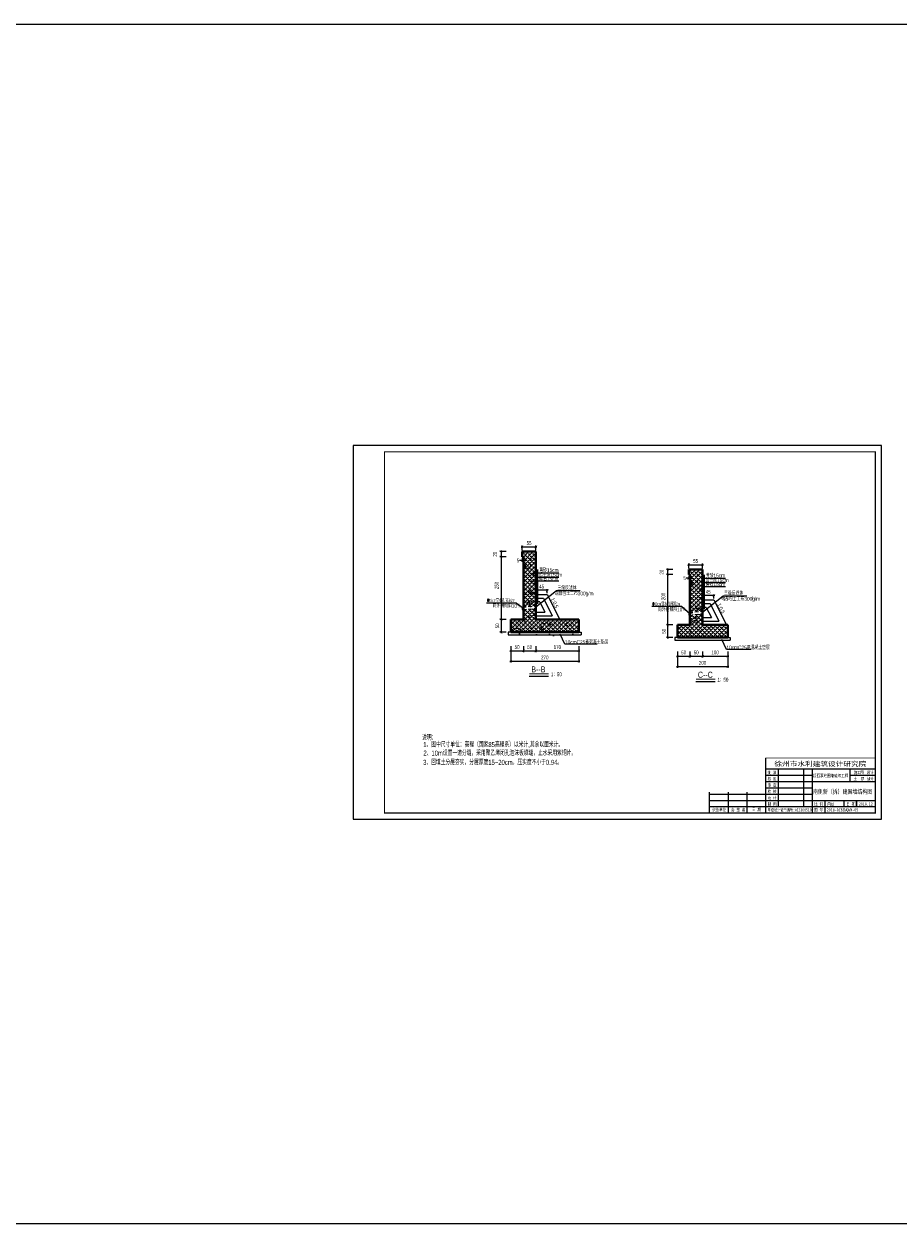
# Model space of a CAD drawing. Extents: x 518200 to 591724, y 3569303 to 3789366.
# Tile 5 of 6: x 575367 to 582320, y 3569303 to 3578840. Entities that reach past the tile are written whole.
import ezdxf
from ezdxf.enums import TextEntityAlignment as Align

# ---------------------------------------------------------------- set-up
doc = ezdxf.new("R2010")
doc.units = 0
doc.header["$LTSCALE"] = 5
doc.linetypes.add('DASHED2', pattern=[9.525, 6.35, -3.175])
doc.layers.get('0').update_dxf_attribs({"linetype": 'CONTINUOUS'})
doc.layers.get('Defpoints').update_dxf_attribs({"color": 41, "linetype": 'CONTINUOUS'})
for name, color, linetype, lineweight in [('1XSX', 7, 'CONTINUOUS', 15), ('虚线', 2, 'DASHED2', 20), ('轮廓线', 2, 'CONTINUOUS', 40)]:
    doc.layers.add(name, color=color, linetype=linetype, lineweight=lineweight)
doc.layers.add('Gxss', color=7, linetype='CONTINUOUS')
doc.layers.add('细实线', color=7, linetype='CONTINUOUS')
doc.styles.add('HZ', font='hztxt_e.shx', dxfattribs={"width": 0.7, "height": 30, "bigfont": 'hztxt.shx'})
doc.styles.add('HZ1', font='hztxt_e.shx', dxfattribs={"width": 0.7, "bigfont": 'hztxt.shx'})
doc.styles.add('HZE', font='hztxt_e.shx', dxfattribs={"width": 0.75, "height": 30, "bigfont": 'hztxt.shx'})
doc.styles.add('HZTXT', font='hztxt_e.shx', dxfattribs={"width": 0.7, "bigfont": 'hztxt.shx'})
doc.styles.add('图框', font='simfang.ttf', dxfattribs={"width": 0.8, "height": 4})
doc.styles.add('钢筋', font='tssdeng.shx', dxfattribs={"width": 0.7, "height": 30, "bigfont": 'hztxt.shx'})
doc.dimstyles.new('50', dxfattribs={"dimscale": 0, "dimtxt": 60, "dimasz": 20, "dimexe": 10, "dimexo": 10, "dimgap": 15, "dimtad": 1, "dimdec": 0, "dimlfac": 0.5, "dimzin": 0, "dimdsep": 46, "dimtxsty": 'HZTXT', "dimblk1": 'ARCHTICK', "dimblk2": 'ARCHTICK', "dimsah": 1, "dimcen": -0.09, "dimdle": 8, "dimclrd": 7, "dimclre": 7, "dimclrt": 7, "dimadec": 0, "dimazin": 0, "dimtfac": 1, "dimtdec": 0, "dimtofl": 0, "dimtmove": 2, "dimatfit": 3, "dimldrblk": 'ARCHTICK', "dimfxl": 1, "dimtolj": 1, "dimtzin": 0, "dimarcsym": 0})

# ---------------------------------------------------------------- blocks, each defined once
blk = doc.blocks.new('_ARCHTICK')
at = {"color": 0, "linetype": 'ByBlock', "const_width": 0.15}
blk.add_lwpolyline([(-0.5, -0.5), (0.5, 0.5)], dxfattribs=at)
blk = doc.blocks.new('*D13')
at = {"color": 7, "lineweight": -2}
for p, q in [((579317.2, 3574684.8), (579443.2, 3574684.8)), ((579325.2, 3574656.4), (579325.2, 3574694.8)), ((579435.2, 3574656.4), (579435.2, 3574694.8))]:
    blk.add_line(p, q, dxfattribs=at)
at = {"layer": 'Defpoints', "color": 0}
for p in [(579435.2, 3574684.8), (579325.2, 3574646.4), (579435.2, 3574646.4)]:
    blk.add_point(p, dxfattribs=at)
at = {"color": 7, "lineweight": -2, "xscale": 20, "yscale": 20, "zscale": 20, "rotation": 180}
blk.add_blockref('_ARCHTICK', (579325.2, 3574684.8), dxfattribs=at)
at = {"color": 7, "lineweight": -2, "xscale": 20, "yscale": 20, "zscale": 20}
blk.add_blockref('_ARCHTICK', (579435.2, 3574684.8), dxfattribs=at)
at = {"color": 7, "insert": (579380.2, 3574714.8), "char_height": 30, "attachment_point": 5, "style": 'HZTXT'}
blk.add_mtext('\\A1;55', dxfattribs=at)
blk = doc.blocks.new('*D14')
at = {"color": 7, "lineweight": -2}
for p, q in [((579325.2, 3574575.9), (579305.2, 3574575.9)), ((579325.2, 3574596.4), (579325.2, 3574565.9)), ((579335.2, 3574596.4), (579335.2, 3574565.9)), ((579335.2, 3574575.9), (579355.2, 3574575.9))]:
    blk.add_line(p, q, dxfattribs=at)
at = {"layer": 'Defpoints', "color": 0}
for p in [(579325.2, 3574606.4), (579335.2, 3574606.4), (579335.2, 3574575.9)]:
    blk.add_point(p, dxfattribs=at)
at = {"color": 7, "lineweight": -2, "xscale": 20, "yscale": 20, "zscale": 20}
blk.add_blockref('_ARCHTICK', (579325.2, 3574575.9), dxfattribs=at)
at = {"color": 7, "lineweight": -2, "xscale": 20, "yscale": 20, "zscale": 20, "rotation": 180}
blk.add_blockref('_ARCHTICK', (579335.2, 3574575.9), dxfattribs=at)
at = {"color": 7, "insert": (579292.7, 3574575.9), "char_height": 30, "attachment_point": 5, "style": 'HZTXT'}
blk.add_mtext('\\A1;5', dxfattribs=at)
blk = doc.blocks.new('*D15')
at = {"color": 7, "lineweight": -2}
for p, q in [((579227.2, 3573858), (579343.2, 3573858)), ((579235.2, 3573894.8), (579235.2, 3573848)), ((579335.2, 3573894.8), (579335.2, 3573848))]:
    blk.add_line(p, q, dxfattribs=at)
at = {"layer": 'Defpoints', "color": 0}
for p in [(579235.2, 3573904.8), (579335.2, 3573904.8), (579335.2, 3573858)]:
    blk.add_point(p, dxfattribs=at)
at = {"color": 7, "lineweight": -2, "xscale": 20, "yscale": 20, "zscale": 20, "rotation": 180}
blk.add_blockref('_ARCHTICK', (579235.2, 3573858), dxfattribs=at)
at = {"color": 7, "lineweight": -2, "xscale": 20, "yscale": 20, "zscale": 20}
blk.add_blockref('_ARCHTICK', (579335.2, 3573858), dxfattribs=at)
at = {"color": 7, "insert": (579285.2, 3573888), "char_height": 30, "attachment_point": 5, "style": 'HZTXT'}
blk.add_mtext('\\A1;50', dxfattribs=at)
blk = doc.blocks.new('*D16')
at = {"color": 7, "lineweight": -2}
for p, q in [((579327.2, 3573858), (579443.2, 3573858)), ((579335.2, 3573894.8), (579335.2, 3573848)), ((579435.2, 3573894.8), (579435.2, 3573848))]:
    blk.add_line(p, q, dxfattribs=at)
at = {"layer": 'Defpoints', "color": 0}
for p in [(579335.2, 3573904.8), (579435.2, 3573904.8), (579435.2, 3573858)]:
    blk.add_point(p, dxfattribs=at)
at = {"color": 7, "lineweight": -2, "xscale": 20, "yscale": 20, "zscale": 20, "rotation": 180}
blk.add_blockref('_ARCHTICK', (579335.2, 3573858), dxfattribs=at)
at = {"color": 7, "lineweight": -2, "xscale": 20, "yscale": 20, "zscale": 20}
blk.add_blockref('_ARCHTICK', (579435.2, 3573858), dxfattribs=at)
at = {"color": 7, "insert": (579385.2, 3573888), "char_height": 30, "attachment_point": 5, "style": 'HZTXT'}
blk.add_mtext('\\A1;50', dxfattribs=at)
blk = doc.blocks.new('*D17')
at = {"color": 7, "lineweight": -2}
for p, q in [((579427.2, 3573858), (579783.2, 3573858)), ((579435.2, 3573894.8), (579435.2, 3573848)), ((579775.2, 3573894.8), (579775.2, 3573848))]:
    blk.add_line(p, q, dxfattribs=at)
at = {"layer": 'Defpoints', "color": 0}
for p in [(579435.2, 3573904.8), (579775.2, 3573904.8), (579775.2, 3573858)]:
    blk.add_point(p, dxfattribs=at)
at = {"color": 7, "lineweight": -2, "xscale": 20, "yscale": 20, "zscale": 20, "rotation": 180}
blk.add_blockref('_ARCHTICK', (579435.2, 3573858), dxfattribs=at)
at = {"color": 7, "lineweight": -2, "xscale": 20, "yscale": 20, "zscale": 20}
blk.add_blockref('_ARCHTICK', (579775.2, 3573858), dxfattribs=at)
at = {"color": 7, "insert": (579605.2, 3573888), "char_height": 30, "attachment_point": 5, "style": 'HZTXT'}
blk.add_mtext('\\A1;170', dxfattribs=at)
blk = doc.blocks.new('*D18')
at = {"color": 7, "lineweight": -2}
for p, q in [((579235.2, 3573894.8), (579235.2, 3573765.6)), ((579775.2, 3573894.8), (579775.2, 3573765.6)), ((579227.2, 3573775.6), (579783.2, 3573775.6))]:
    blk.add_line(p, q, dxfattribs=at)
at = {"layer": 'Defpoints', "color": 0}
for p in [(579235.2, 3573904.8), (579775.2, 3573904.8), (579775.2, 3573775.6)]:
    blk.add_point(p, dxfattribs=at)
at = {"color": 7, "lineweight": -2, "xscale": 20, "yscale": 20, "zscale": 20, "rotation": 180}
blk.add_blockref('_ARCHTICK', (579235.2, 3573775.6), dxfattribs=at)
at = {"color": 7, "lineweight": -2, "xscale": 20, "yscale": 20, "zscale": 20}
blk.add_blockref('_ARCHTICK', (579775.2, 3573775.6), dxfattribs=at)
at = {"color": 7, "insert": (579505.2, 3573805.6), "char_height": 30, "attachment_point": 5, "style": 'HZTXT'}
blk.add_mtext('\\A1;270', dxfattribs=at)
blk = doc.blocks.new('*D19')
at = {"color": 7, "lineweight": -2}
for p, q in [((579533.2, 3574339.3), (579427.2, 3574339.3)), ((579435.2, 3574316.4), (579435.2, 3574349.3)), ((579525.2, 3574316.4), (579525.2, 3574349.3))]:
    blk.add_line(p, q, dxfattribs=at)
at = {"layer": 'Defpoints', "color": 0}
for p in [(579435.2, 3574339.3), (579435.2, 3574306.4), (579525.2, 3574306.4)]:
    blk.add_point(p, dxfattribs=at)
at = {"color": 7, "lineweight": -2, "xscale": 20, "yscale": 20, "zscale": 20, "rotation": 180}
blk.add_blockref('_ARCHTICK', (579435.2, 3574339.3), dxfattribs=at)
at = {"color": 7, "lineweight": -2, "xscale": 20, "yscale": 20, "zscale": 20}
blk.add_blockref('_ARCHTICK', (579525.2, 3574339.3), dxfattribs=at)
at = {"color": 7, "insert": (579480.2, 3574369.3), "char_height": 30, "attachment_point": 5, "style": 'HZTXT'}
blk.add_mtext('\\A1;45', dxfattribs=at)
blk = doc.blocks.new('*D20')
at = {"color": 7, "lineweight": -2}
for p, q in [((579199.3, 3574606.4), (579147.6, 3574606.4)), ((579157.6, 3574614.4), (579157.6, 3574098.4)), ((579199.3, 3574106.4), (579147.6, 3574106.4))]:
    blk.add_line(p, q, dxfattribs=at)
at = {"layer": 'Defpoints', "color": 0}
for p in [(579209.3, 3574606.4), (579157.6, 3574106.4), (579209.3, 3574106.4)]:
    blk.add_point(p, dxfattribs=at)
at = {"color": 7, "lineweight": -2, "xscale": 20, "yscale": 20, "zscale": 20}
for p, rotation in [((579157.6, 3574606.4), 90), ((579157.6, 3574106.4), 270)]:
    blk.add_blockref('_ARCHTICK', p, dxfattribs=dict(at, rotation=rotation))
at = {"color": 7, "insert": (579123, 3574377.4), "char_height": 30, "attachment_point": 5, "rotation": 90, "style": 'HZTXT'}
blk.add_mtext('\\A1;250', dxfattribs=at)
blk = doc.blocks.new('*D21')
at = {"color": 7, "lineweight": -2}
for p, q in [((579199.3, 3574646.4), (579147.6, 3574646.4)), ((579199.3, 3574606.4), (579147.6, 3574606.4)), ((579157.6, 3574654.4), (579157.6, 3574598.4))]:
    blk.add_line(p, q, dxfattribs=at)
at = {"layer": 'Defpoints', "color": 0}
for p in [(579157.6, 3574606.4), (579209.3, 3574646.4), (579209.3, 3574606.4)]:
    blk.add_point(p, dxfattribs=at)
at = {"color": 7, "lineweight": -2, "xscale": 20, "yscale": 20, "zscale": 20}
for p, rotation in [((579157.6, 3574646.4), 90), ((579157.6, 3574606.4), 270)]:
    blk.add_blockref('_ARCHTICK', p, dxfattribs=dict(at, rotation=rotation))
at = {"color": 7, "insert": (579110.1, 3574626.4), "char_height": 30, "attachment_point": 5, "rotation": 90, "style": 'HZTXT'}
blk.add_mtext('\\A1;20', dxfattribs=at)
blk = doc.blocks.new('*D22')
at = {"color": 7, "lineweight": -2}
for p, q in [((579199.3, 3574106.4), (579147.6, 3574106.4)), ((579157.6, 3574114.4), (579157.6, 3573998.4)), ((579199.3, 3574006.4), (579147.6, 3574006.4))]:
    blk.add_line(p, q, dxfattribs=at)
at = {"layer": 'Defpoints', "color": 0}
for p in [(579209.3, 3574106.4), (579157.6, 3574006.4), (579209.3, 3574006.4)]:
    blk.add_point(p, dxfattribs=at)
at = {"color": 7, "lineweight": -2, "xscale": 20, "yscale": 20, "zscale": 20}
for p, rotation in [((579157.6, 3574106.4), 90), ((579157.6, 3574006.4), 270)]:
    blk.add_blockref('_ARCHTICK', p, dxfattribs=dict(at, rotation=rotation))
at = {"color": 7, "insert": (579127.6, 3574056.4), "char_height": 30, "attachment_point": 5, "rotation": 90, "style": 'HZTXT'}
blk.add_mtext('\\A1;50', dxfattribs=at)
blk = doc.blocks.new('*D3')
at = {"color": 7, "lineweight": -2}
for p, q in [((580641, 3574542.1), (580767, 3574542.1)), ((580649, 3574513.8), (580649, 3574552.1)), ((580759, 3574513.8), (580759, 3574552.1))]:
    blk.add_line(p, q, dxfattribs=at)
at = {"layer": 'Defpoints', "color": 0}
for p in [(580649, 3574503.8), (580759, 3574542.1), (580759, 3574503.8)]:
    blk.add_point(p, dxfattribs=at)
at = {"color": 7, "lineweight": -2, "xscale": 20, "yscale": 20, "zscale": 20, "rotation": 180}
blk.add_blockref('_ARCHTICK', (580649, 3574542.1), dxfattribs=at)
at = {"color": 7, "lineweight": -2, "xscale": 20, "yscale": 20, "zscale": 20}
blk.add_blockref('_ARCHTICK', (580759, 3574542.1), dxfattribs=at)
at = {"color": 7, "insert": (580704, 3574572.1), "char_height": 30, "attachment_point": 5, "style": 'HZTXT'}
blk.add_mtext('\\A1;55', dxfattribs=at)
blk = doc.blocks.new('*D4')
at = {"color": 7, "lineweight": -2}
for p, q in [((580649, 3574435.4), (580629, 3574435.4)), ((580649, 3574453.8), (580649, 3574425.4)), ((580659, 3574453.8), (580659, 3574425.4)), ((580659, 3574435.4), (580679, 3574435.4))]:
    blk.add_line(p, q, dxfattribs=at)
at = {"layer": 'Defpoints', "color": 0}
for p in [(580649, 3574463.8), (580659, 3574463.8), (580659, 3574435.4)]:
    blk.add_point(p, dxfattribs=at)
at = {"color": 7, "lineweight": -2, "xscale": 20, "yscale": 20, "zscale": 20}
blk.add_blockref('_ARCHTICK', (580649, 3574435.4), dxfattribs=at)
at = {"color": 7, "lineweight": -2, "xscale": 20, "yscale": 20, "zscale": 20, "rotation": 180}
blk.add_blockref('_ARCHTICK', (580659, 3574435.4), dxfattribs=at)
at = {"color": 7, "insert": (580616.5, 3574435.4), "char_height": 30, "attachment_point": 5, "style": 'HZTXT'}
blk.add_mtext('\\A1;5', dxfattribs=at)
blk = doc.blocks.new('*D5')
at = {"color": 7, "lineweight": -2}
for p, q in [((580551, 3573815.4), (580667, 3573815.4)), ((580559, 3573852.2), (580559, 3573805.4)), ((580659, 3573852.2), (580659, 3573805.4))]:
    blk.add_line(p, q, dxfattribs=at)
at = {"layer": 'Defpoints', "color": 0}
for p in [(580559, 3573862.2), (580659, 3573862.2), (580659, 3573815.4)]:
    blk.add_point(p, dxfattribs=at)
at = {"color": 7, "lineweight": -2, "xscale": 20, "yscale": 20, "zscale": 20, "rotation": 180}
blk.add_blockref('_ARCHTICK', (580559, 3573815.4), dxfattribs=at)
at = {"color": 7, "lineweight": -2, "xscale": 20, "yscale": 20, "zscale": 20}
blk.add_blockref('_ARCHTICK', (580659, 3573815.4), dxfattribs=at)
at = {"color": 7, "insert": (580609, 3573845.4), "char_height": 30, "attachment_point": 5, "style": 'HZTXT'}
blk.add_mtext('\\A1;50', dxfattribs=at)
blk = doc.blocks.new('*D6')
at = {"color": 7, "lineweight": -2}
for p, q in [((580651, 3573815.4), (580767, 3573815.4)), ((580659, 3573852.2), (580659, 3573805.4)), ((580759, 3573852.2), (580759, 3573805.4))]:
    blk.add_line(p, q, dxfattribs=at)
at = {"layer": 'Defpoints', "color": 0}
for p in [(580659, 3573862.2), (580759, 3573862.2), (580759, 3573815.4)]:
    blk.add_point(p, dxfattribs=at)
at = {"color": 7, "lineweight": -2, "xscale": 20, "yscale": 20, "zscale": 20, "rotation": 180}
blk.add_blockref('_ARCHTICK', (580659, 3573815.4), dxfattribs=at)
at = {"color": 7, "lineweight": -2, "xscale": 20, "yscale": 20, "zscale": 20}
blk.add_blockref('_ARCHTICK', (580759, 3573815.4), dxfattribs=at)
at = {"color": 7, "insert": (580709, 3573845.4), "char_height": 30, "attachment_point": 5, "style": 'HZTXT'}
blk.add_mtext('\\A1;50', dxfattribs=at)
blk = doc.blocks.new('*D7')
at = {"color": 7, "lineweight": -2}
for p, q in [((580751, 3573815.4), (580967, 3573815.4)), ((580759, 3573852.2), (580759, 3573805.4)), ((580959, 3573852.2), (580959, 3573805.4))]:
    blk.add_line(p, q, dxfattribs=at)
at = {"layer": 'Defpoints', "color": 0}
for p in [(580759, 3573862.2), (580959, 3573862.2), (580959, 3573815.4)]:
    blk.add_point(p, dxfattribs=at)
at = {"color": 7, "lineweight": -2, "xscale": 20, "yscale": 20, "zscale": 20, "rotation": 180}
blk.add_blockref('_ARCHTICK', (580759, 3573815.4), dxfattribs=at)
at = {"color": 7, "lineweight": -2, "xscale": 20, "yscale": 20, "zscale": 20}
blk.add_blockref('_ARCHTICK', (580959, 3573815.4), dxfattribs=at)
at = {"color": 7, "insert": (580859, 3573845.4), "char_height": 30, "attachment_point": 5, "style": 'HZTXT'}
blk.add_mtext('\\A1;100', dxfattribs=at)
blk = doc.blocks.new('*D8')
at = {"color": 7, "lineweight": -2}
for p, q in [((580559, 3573852.2), (580559, 3573723)), ((580959, 3573852.2), (580959, 3573723)), ((580551, 3573733), (580967, 3573733))]:
    blk.add_line(p, q, dxfattribs=at)
at = {"layer": 'Defpoints', "color": 0}
for p in [(580559, 3573862.2), (580959, 3573862.2), (580959, 3573733)]:
    blk.add_point(p, dxfattribs=at)
at = {"color": 7, "lineweight": -2, "xscale": 20, "yscale": 20, "zscale": 20, "rotation": 180}
blk.add_blockref('_ARCHTICK', (580559, 3573733), dxfattribs=at)
at = {"color": 7, "lineweight": -2, "xscale": 20, "yscale": 20, "zscale": 20}
blk.add_blockref('_ARCHTICK', (580959, 3573733), dxfattribs=at)
at = {"color": 7, "insert": (580759, 3573763), "char_height": 30, "attachment_point": 5, "style": 'HZTXT'}
blk.add_mtext('\\A1;200', dxfattribs=at)
blk = doc.blocks.new('*D9')
at = {"color": 7, "lineweight": -2}
for p, q in [((580857, 3574296.7), (580751, 3574296.7)), ((580759, 3574273.8), (580759, 3574306.7)), ((580849, 3574273.8), (580849, 3574306.7))]:
    blk.add_line(p, q, dxfattribs=at)
at = {"layer": 'Defpoints', "color": 0}
for p in [(580759, 3574296.7), (580759, 3574263.8), (580849, 3574263.8)]:
    blk.add_point(p, dxfattribs=at)
at = {"color": 7, "lineweight": -2, "xscale": 20, "yscale": 20, "zscale": 20, "rotation": 180}
blk.add_blockref('_ARCHTICK', (580759, 3574296.7), dxfattribs=at)
at = {"color": 7, "lineweight": -2, "xscale": 20, "yscale": 20, "zscale": 20}
blk.add_blockref('_ARCHTICK', (580849, 3574296.7), dxfattribs=at)
at = {"color": 7, "insert": (580804, 3574326.7), "char_height": 30, "attachment_point": 5, "style": 'HZTXT'}
blk.add_mtext('\\A1;45', dxfattribs=at)
blk = doc.blocks.new('*D10')
at = {"color": 7, "lineweight": -2}
for p, q in [((580481.4, 3574471.8), (580481.4, 3574055.8)), ((580523.1, 3574463.8), (580471.4, 3574463.8)), ((580523.1, 3574063.8), (580471.4, 3574063.8))]:
    blk.add_line(p, q, dxfattribs=at)
at = {"layer": 'Defpoints', "color": 0}
for p in [(580533.1, 3574463.8), (580481.4, 3574063.8), (580533.1, 3574063.8)]:
    blk.add_point(p, dxfattribs=at)
at = {"color": 7, "lineweight": -2, "xscale": 20, "yscale": 20, "zscale": 20}
for p, rotation in [((580481.4, 3574463.8), 90), ((580481.4, 3574063.8), 270)]:
    blk.add_blockref('_ARCHTICK', p, dxfattribs=dict(at, rotation=rotation))
at = {"color": 7, "insert": (580448, 3574290.4), "char_height": 30, "attachment_point": 5, "rotation": 90, "style": 'HZTXT'}
blk.add_mtext('\\A1;200', dxfattribs=at)
blk = doc.blocks.new('*D11')
at = {"color": 7, "lineweight": -2}
for p, q in [((580523.1, 3574503.8), (580471.4, 3574503.8)), ((580481.4, 3574511.8), (580481.4, 3574455.8)), ((580523.1, 3574463.8), (580471.4, 3574463.8))]:
    blk.add_line(p, q, dxfattribs=at)
at = {"layer": 'Defpoints', "color": 0}
for p in [(580533.1, 3574503.8), (580481.4, 3574463.8), (580533.1, 3574463.8)]:
    blk.add_point(p, dxfattribs=at)
at = {"color": 7, "lineweight": -2, "xscale": 20, "yscale": 20, "zscale": 20}
for p, rotation in [((580481.4, 3574503.8), 90), ((580481.4, 3574463.8), 270)]:
    blk.add_blockref('_ARCHTICK', p, dxfattribs=dict(at, rotation=rotation))
at = {"color": 7, "insert": (580433.9, 3574483.8), "char_height": 30, "attachment_point": 5, "rotation": 90, "style": 'HZTXT'}
blk.add_mtext('\\A1;20', dxfattribs=at)
blk = doc.blocks.new('*D12')
at = {"color": 7, "lineweight": -2}
for p, q in [((580523.1, 3574063.8), (580471.4, 3574063.8)), ((580481.4, 3574071.8), (580481.4, 3573955.8)), ((580523.1, 3573963.8), (580471.4, 3573963.8))]:
    blk.add_line(p, q, dxfattribs=at)
at = {"layer": 'Defpoints', "color": 0}
for p in [(580533.1, 3574063.8), (580481.4, 3573963.8), (580533.1, 3573963.8)]:
    blk.add_point(p, dxfattribs=at)
at = {"color": 7, "lineweight": -2, "xscale": 20, "yscale": 20, "zscale": 20}
for p, rotation in [((580481.4, 3574063.8), 90), ((580481.4, 3573963.8), 270)]:
    blk.add_blockref('_ARCHTICK', p, dxfattribs=dict(at, rotation=rotation))
at = {"color": 7, "insert": (580451.4, 3574013.8), "char_height": 30, "attachment_point": 5, "rotation": 90, "style": 'HZTXT'}
blk.add_mtext('\\A1;50', dxfattribs=at)

msp = doc.modelspace()

# ---------------------------------------------------------------- hatches: boundary and pattern name
h = msp.add_hatch()
h.set_pattern_fill('SACNCR', color=256, scale=10, style=0)
h.set_pattern_definition([(45, (522, 12671.289), (-16.83798023, 16.83798023), []), (45, (538.838, 12671.289), (-16.83798023, 16.83798023), [0, -23.8125])])
h.paths.add_polyline_path([(579435.2, 3574646.4), (579325.2, 3574646.4), (579325.2, 3574606.4), (579335.2, 3574606.4), (579335.2, 3574206.4), (579435.2, 3574215.5)])
h.paths.add_polyline_path([(579235.2, 3574006.4), (579775.2, 3574006.4), (579775.2, 3574106.4), (579435.2, 3574106.4), (579435.2, 3574195.5), (579335.2, 3574186.4), (579335.2, 3574106.4), (579235.2, 3574106.4)])
h.paths.add_polyline_path([(579767.6, 3574056.9), (579778.8, 3574056.9), (579778.8, 3574073.8), (579767.6, 3574073.8)], flags=9)
h = msp.add_hatch()
h.set_pattern_fill('AR-CONC', color=256, style=0)
h.set_pattern_definition([(50, (522, 12823.29), (182.184669, -15.9390855), [19.05, -209.55]), (355, (522, 12823.29), (-35.242826, 191.056643), [15.24, -167.64]), (100.451, (537.18, 12821.96), (146.942502, 175.116688), [16.19, -178.09]), (46.1842, (522, 12874.09), (271.079041, -42.042328), [28.575, -314.325]), (96.6356, (544.6, 12870.59), (237.404234, 247.425556), [24.285, -267.135]), (351.184, (522, 12874.1), (237.404606, 247.425118), [22.86, -251.46]), (21, (547.4, 12861.39), (151.61488, -102.2655185), [19.05, -209.55]), (326, (547.4, 12861.39), (61.802028, 184.187966), [15.24, -167.64]), (71.4514, (560.03, 12852.87), (213.416491, 81.922858), [16.19, -178.09]), (37.5, (522, 12823.29), (3.0886033, 84.5550389), [0, -165.608, 0, -170.18, 0, -168.275]), (7.5, (522, 12823.29), (66.8196625, 100.1805748), [0, -97.028, 0, -161.798, 0, -64.135]), (327.5, (465.36, 12823.29), (135.5905952, -5.728744), [0, -63.5, 0, -198.12, 0, -262.89]), (317.5, (439.96, 12823.29), (148.1291814, 25.426491), [0, -82.55, 0, -131.572, 0, -186.69])])
h.paths.add_polyline_path([(579435.2, 3574080), (579435.2, 3574347.5), (579335.2, 3574338.4), (579335.2, 3574080), (579235.2, 3574080), (579235.2, 3573980), (579775.2, 3573980), (579775.2, 3574080)])
h.paths.add_polyline_path([(579435.2, 3574620), (579325.2, 3574620), (579325.2, 3574580), (579335.2, 3574580), (579335.2, 3574358.4), (579435.2, 3574367.5)])
h.paths.add_polyline_path([(579767.6, 3574030.5), (579778.8, 3574030.5), (579778.8, 3574047.4), (579767.6, 3574047.4)], flags=9)
h = msp.add_hatch()
h.set_pattern_fill('SACNCR', color=256, scale=10, style=0)
h.set_pattern_definition([(45, (1845.826, 12628.678), (-16.83798023, 16.83798023), []), (45, (1862.664, 12628.678), (-16.83798023, 16.83798023), [0, -23.8125])])
h.paths.add_polyline_path([(580759, 3574503.8), (580649, 3574503.8), (580649, 3574463.8), (580659, 3574463.8), (580659, 3574163.8), (580759, 3574172.8)])
h.paths.add_polyline_path([(580559, 3573963.8), (580959, 3573963.8), (580959, 3574063.8), (580759, 3574063.8), (580759, 3574152.8), (580659, 3574143.8), (580659, 3574063.8), (580559, 3574063.8)])
h.paths.add_polyline_path([(580951.4, 3574014.3), (580962.7, 3574014.3), (580962.7, 3574031.2), (580951.4, 3574031.2)], flags=9)
h = msp.add_hatch()
h.set_pattern_fill('AR-CONC', color=256, style=0)
h.set_pattern_definition([(50, (1845.83, 12698.68), (182.184669, -15.9390855), [19.05, -209.55]), (355, (1845.83, 12698.68), (-35.242826, 191.056643), [15.24, -167.64]), (100.451, (1861, 12697.35), (146.942502, 175.116688), [16.19, -178.09]), (46.1842, (1845.83, 12749.48), (271.079041, -42.042328), [28.575, -314.325]), (96.6356, (1868.42, 12745.97), (237.404234, 247.425556), [24.285, -267.135]), (351.184, (1845.83, 12749.48), (237.404606, 247.425118), [22.86, -251.46]), (21, (1871.23, 12736.78), (151.61488, -102.2655185), [19.05, -209.55]), (326, (1871.23, 12736.78), (61.802028, 184.187966), [15.24, -167.64]), (71.4514, (1883.86, 12728.26), (213.416491, 81.922858), [16.19, -178.09]), (37.5, (1845.826, 12698.68), (3.0886033, 84.5550389), [0, -165.608, 0, -170.18, 0, -168.275]), (7.5, (1845.83, 12698.68), (66.8196625, 100.1805748), [0, -97.028, 0, -161.798, 0, -64.135]), (327.5, (1789.184, 12698.68), (135.5905952, -5.728744), [0, -63.5, 0, -198.12, 0, -262.89]), (317.5, (1763.78, 12698.68), (148.1291814, 25.426491), [0, -82.55, 0, -131.572, 0, -186.69])])
h.paths.add_polyline_path([(580759, 3574495.4), (580649, 3574495.4), (580649, 3574455.4), (580659, 3574455.4), (580659, 3574233.8), (580759, 3574242.8)])
h.paths.add_polyline_path([(581051.4, 3573905.9), (581062.7, 3573905.9), (581062.7, 3573922.8), (581051.4, 3573922.8)], flags=9)
h.paths.add_polyline_path([(580659, 3573955.4), (580759, 3573955.4), (580759, 3574222.8), (580659, 3574213.8)])

# ---------------------------------------------------------------- linework, layer by layer
for p, q in [((579451, 3574232.4), (579451, 3574504)), ((580774.8, 3574189.8), (580774.8, 3574461.4)), ((579465.2, 3574246.4), (579435.2, 3574246.4)), ((580789, 3574203.8), (580759, 3574203.8)), ((579215.2, 3574006.4), (579215.2, 3573986.4)), ((579235.2, 3574006.4), (579215.2, 3574006.4)), ((579665.7, 3573911.3), (579628.6, 3573992)), ((579775.2, 3574006.4), (579795.2, 3574006.4)), ((579795.2, 3574006.4), (579795.2, 3573986.4)), ((579215.2, 3573986.4), (579795.2, 3573986.4)), ((579921.4, 3573911.3), (579665.7, 3573911.3)), ((580539, 3573963.8), (580539, 3573943.8)), ((580559, 3573963.8), (580539, 3573963.8)), ((580539, 3573943.8), (580979, 3573943.8)), ((580949.5, 3573868.7), (580912.4, 3573949.4)), ((580959, 3573963.8), (580979, 3573963.8)), ((580979, 3573963.8), (580979, 3573943.8)), ((581145.2, 3573868.7), (580949.5, 3573868.7)), ((579381.9, 3573657.4), (579535.6, 3573657.4)), ((580705.7, 3573614.8), (580859.4, 3573614.8)), ((581261.4, 3572570), (581261.4, 3573005.7)), ((581261.4, 3572920), (582131.4, 3572920)), ((581261.4, 3572870), (581631.4, 3572870)), ((581361.4, 3572620), (581361.4, 3572920)), ((581561.4, 3572920), (581561.4, 3572620)), ((581631.4, 3572920), (581631.4, 3572570)), ((581931.4, 3572820), (581931.4, 3572920)), ((581931.4, 3572870), (582131.4, 3572870)), ((581261.4, 3572820), (582131.4, 3572820)), ((581261.4, 3572770), (581631.4, 3572770)), ((580811.4, 3572733.8), (580811.4, 3572570)), ((580811.4, 3572720), (581631.4, 3572720)), ((580811.4, 3572670), (582131.4, 3572670)), ((580961.4, 3572733.8), (580961.4, 3572570)), ((581111.4, 3572733.8), (581111.4, 3572570)), ((581731.4, 3572670), (581731.4, 3572570)), ((581881.4, 3572670), (581881.4, 3572620)), ((581981.4, 3572670), (581981.4, 3572620)), ((581981.4, 3572620), (581981.4, 3572670)), ((580811.4, 3572620), (582131.4, 3572620))]:
    msp.add_line(p, q)
at = {"linetype": 'Continuous'}
for p, q in [((579525.2, 3574306.4), (579625.2, 3574106.4)), ((579465.2, 3574246.4), (579505.2, 3574166.4)), ((579495.2, 3574276.4), (579565.2, 3574136.4)), ((580789, 3574203.8), (580829, 3574123.8)), ((580819, 3574233.8), (580889, 3574093.8)), ((580849, 3574263.8), (580949, 3574063.8))]:
    msp.add_line(p, q, dxfattribs=at)
for points in [[(568413, 3578840), (591724, 3578840), (591724, 3569303), (568413, 3569303)], [(577981.4, 3572520), (582181.4, 3572520), (582181.4, 3575490), (577981.4, 3575490)]]:
    msp.add_lwpolyline(points, close=True)
for points, const_width in [([(578231.4, 3575440), (582131.4, 3575440), (582131.4, 3572570), (578231.4, 3572570), (578231.4, 3575440)], 10), ([(579381.9, 3573675), (579535.6, 3573675)], 7.68), ([(580705.7, 3573632.4), (580859.4, 3573632.4)], 7.68), ([(582131.4, 3573005.7), (581261.4, 3573005.7), (581261.4, 3572570)], 5), ([(580811.4, 3572733.8), (580811.4, 3572570)], 5)]:
    msp.add_lwpolyline(points, dxfattribs=dict(const_width=const_width))
at = {"layer": 'Gxss', "color": 0, "lineweight": 25}
for p, q in [((579785.9, 3574335.3), (579598.1, 3574335.3)), ((581109.7, 3574292.7), (580921.9, 3574292.7))]:
    msp.add_line(p, q, dxfattribs=at)
at = {"layer": '细实线'}
for p, q in [((579451, 3574479.1), (579617.2, 3574479.1)), ((579451, 3574444.6), (579617.2, 3574444.6)), ((579451, 3574413.4), (579617.2, 3574413.4)), ((580774.8, 3574436.5), (580941, 3574436.5)), ((580774.8, 3574402), (580941, 3574402)), ((579598.1, 3574335.3), (579435.2, 3574206.4)), ((579435.2, 3574306.4), (579525.2, 3574306.4)), ((580921.9, 3574292.7), (580759, 3574163.8)), ((580774.8, 3574370.8), (580941, 3574370.8)), ((579281.5, 3574238.3), (579043.1, 3574238.3)), ((579281.5, 3574238.3), (579335.2, 3574196.4)), ((579435.2, 3574276.4), (579495.2, 3574276.4)), ((580595, 3574209.6), (580356.7, 3574209.6)), ((580595, 3574209.6), (580659, 3574153.8)), ((580759, 3574263.8), (580849, 3574263.8)), ((580759, 3574233.8), (580819, 3574233.8)), ((579435.2, 3574166.4), (579505.2, 3574166.4)), ((579435.2, 3574136.4), (579565.2, 3574136.4)), ((579435.2, 3574106.4), (579625.2, 3574106.4)), ((580759, 3574123.8), (580829, 3574123.8)), ((580759, 3574093.8), (580889, 3574093.8)), ((580759, 3574063.8), (580949, 3574063.8))]:
    msp.add_line(p, q, dxfattribs=at)
at = {"layer": '虚线', "color": 2, "lineweight": 20}
for p, q in [((579325.2, 3574205.5), (579435.2, 3574215.5)), ((579325.2, 3574205.5), (579325.2, 3574185.5)), ((579325.2, 3574185.5), (579435.2, 3574195.5)), ((580649, 3574162.8), (580759, 3574172.8)), ((580649, 3574162.8), (580649, 3574142.8)), ((580649, 3574142.8), (580759, 3574152.8))]:
    msp.add_line(p, q, dxfattribs=at)
at = {"layer": '轮廓线'}
for p, q in [((579435.2, 3574646.4), (579325.2, 3574646.4)), ((579325.2, 3574646.4), (579325.2, 3574606.4)), ((579325.2, 3574606.4), (579335.2, 3574606.4)), ((579335.2, 3574106.4), (579335.2, 3574606.4)), ((579435.2, 3574106.4), (579435.2, 3574646.4)), ((580759, 3574503.8), (580649, 3574503.8)), ((580649, 3574503.8), (580649, 3574463.8)), ((580759, 3574063.8), (580759, 3574503.8)), ((580649, 3574463.8), (580659, 3574463.8)), ((580659, 3574063.8), (580659, 3574463.8)), ((579335.2, 3574106.4), (579235.2, 3574106.4)), ((579235.2, 3574006.4), (579235.2, 3574106.4)), ((579775.2, 3574106.4), (579435.2, 3574106.4)), ((579775.2, 3574006.4), (579775.2, 3574106.4)), ((579775.2, 3574006.4), (579235.2, 3574006.4)), ((580659, 3574063.8), (580559, 3574063.8)), ((580559, 3573963.8), (580559, 3574063.8)), ((580959, 3574063.8), (580759, 3574063.8)), ((580959, 3573963.8), (580959, 3574063.8)), ((580959, 3573963.8), (580559, 3573963.8))]:
    msp.add_line(p, q, dxfattribs=at)

# ---------------------------------------------------------------- texts
for s, height, style, width, p in [('瓜子皮15cm', 30, 'HZE', 0.75, (579459.4, 3574447.6)), ('黄砂15cm', 30, 'HZE', 0.75, (579461.7, 3574484.6)), ('黄砂15cm', 30, 'HZE', 0.75, (580785.6, 3574441.9)), ('碎石15cm', 30, 'HZE', 0.75, (579461.2, 3574415.1)), ('三级反滤体', 30, 'HZE', 0.75, (579606.1, 3574344)), ('瓜子皮15cm', 30, 'HZE', 0.75, (580783.2, 3574405)), ('碎石15cm', 30, 'HZE', 0.75, (580785, 3574372.5)), ('端部包土工布300g/m', 30, 'HZE', 0.75, (579584.9, 3574299.3)), ('2', 15, 'HZE', 0.75, (579827.2, 3574316.1)), ('端部包土工布300g/m', 30, 'HZE', 0.75, (580908.7, 3574256.7)), ('三级反滤体', 30, 'HZE', 0.75, (580930, 3574301.4)), ('2', 15, 'HZE', 0.75, (581151, 3574273.5)), ('\x8210cm冒水孔间距2m', 25, '钢筋', 0.7, (579047.7, 3574246.8)), ('向外侧倾斜10％', 30, 'HZE', 0.75, (579091.1, 3574200.9)), ('\x8210cm冒水孔间距2m', 25, '钢筋', 0.7, (580361.2, 3574218.1)), ('向外侧倾斜10％', 30, 'HZE', 0.75, (580404.6, 3574172.2)), ('2', 15, 'HZE', 0.75, (579769.2, 3574058.1)), ('2', 15, 'HZE', 0.75, (580953, 3574015.5)), ('10cmC25素混凝土垫层', 30, 'HZE', 0.75, (579665.8, 3573912.6)), ('10cmC25素混凝土垫层', 30, 'HZE', 0.75, (580949.6, 3573869.9)), ('B--B', 48, 'HZ', 0.7, (579398, 3573686.9)), ('C--C', 48, 'HZ', 0.7, (580721.8, 3573644.3)), ('徐州市水利建筑设计研究院', 37.857, '图框', 1.15, (581329.8, 3572941.2)), ('批 准', 24, '图框', 0.8, (581275.4, 3572878.5)), ('核 定', 24, '图框', 0.8, (581276.7, 3572828.7)), ('段西泵站围墙维修工程 ', 25, '图框', 0.8, (581636.8, 3572853.7)), ('土  建', 24, '图框', 0.8, (581959.2, 3572829.8)), ('施工图', 24, '图框', 0.8, (581960.6, 3572879.4)), ('设计', 24, '图框', 0.8, (582064.6, 3572879.4)), ('部分', 24, '图框', 0.8, (582064.6, 3572829.8)), ('校 核', 24, '图框', 0.8, (581276.7, 3572728.7)), ('审 查', 24, '图框', 0.8, (581276.7, 3572778.7)), ('南侧新（拆）建围墙结构图', 35, '图框', 0.8, (581636.8, 3572721.7)), ('设 计', 24, '图框', 0.8, (581276.7, 3572678.7)), ('比 例', 24, '图框', 0.8, (581645.9, 3572628.6)), ('详图', 24, '图框', 0.8, (581745.9, 3572628.6)), ('日 期', 24, '图框', 0.8, (581901.7, 3572628.6)), ('会签单位', 24.29, '图框', 0.8, (580835.4, 3572584.5)), ('会 签 者', 24.29, '图框', 0.8, (580985.7, 3572582.3)), ('日 期', 24.29, '图框', 0.8, (581151.6, 3572584.7)), ('制 图', 24, '图框', 0.8, (581277, 3572628)), ('甲级设计证书编号:A132005100', 24, '图框', 0.75, (581276.7, 3572581.9)), ('图 号', 24, '图框', 0.8, (581645.9, 3572582.1)), ('2018-DZBZWQWX-05', 24, '图框', 0.8, (581745.9, 3572582.1)), ('2018.12', 24, '图框', 0.8, (582001.7, 3572628.6))]:
    msp.add_text(s, height=height, dxfattribs=dict(style=style, width=width)).set_placement(p)
at = {"style": 'HZE', "width": 0.75}
for p in [(579551.8, 3574269.8), (580875.6, 3574227.2)]:
    msp.add_text('1:0.5', height=30, rotation=296.56505, dxfattribs=at).set_placement(p)
at = {"style": 'HZ', "width": 0.7}
for p in [(579597, 3573671.6), (580920.9, 3573629)]:
    msp.add_text('1：50', height=30, dxfattribs=at).set_placement(p, align=Align.MIDDLE)
at = {"layer": '1XSX', "style": 'HZ1', "width": 0.7}
for s, p in [('说明：', (578529.7, 3573148.7)), ('1、图中尺寸单位：高程（国家85高程系）以米计,其余以厘米计。', (578539.5, 3573093.2)), ('2、10m设置一道分缝，采用聚乙烯闭孔泡沫板填缝，止水采用紫铜片。', (578540.6, 3573025.8)), ('3、回填土分层夯实，分层厚度15~20cm，压实度不小于0.94。', (578538.6, 3572952))]:
    msp.add_text(s, height=40, dxfattribs=at).set_placement(p)

# ---------------------------------------------------------------- dimensions: what is measured, and where the dimension line sits
for base, p1, p2, picture, middle in [((579435.2, 3574684.8), (579325.2, 3574646.4), (579435.2, 3574646.4), '*D13', (579380.2, 3574714.8)), ((580759, 3574542.1), (580649, 3574503.8), (580759, 3574503.8), '*D3', (580704, 3574572.1)), ((579335.2, 3573858), (579235.2, 3573904.8), (579335.2, 3573904.8), '*D15', (579285.2, 3573888)), ((579775.2, 3573775.6), (579235.2, 3573904.8), (579775.2, 3573904.8), '*D18', (579505.2, 3573805.6)), ((579435.2, 3573858), (579335.2, 3573904.8), (579435.2, 3573904.8), '*D16', (579385.2, 3573888)), ((579775.2, 3573858), (579435.2, 3573904.8), (579775.2, 3573904.8), '*D17', (579605.2, 3573888)), ((580659, 3573815.4), (580559, 3573862.2), (580659, 3573862.2), '*D5', (580609, 3573845.4)), ((580959, 3573733), (580559, 3573862.2), (580959, 3573862.2), '*D8', (580759, 3573763)), ((580759, 3573815.4), (580659, 3573862.2), (580759, 3573862.2), '*D6', (580709, 3573845.4)), ((580959, 3573815.4), (580759, 3573862.2), (580959, 3573862.2), '*D7', (580859, 3573845.4))]:
    dim = msp.add_linear_dim(base=base, p1=p1, p2=p2, dimstyle='50', override={"dimscale": 1, "dimtxt": 30})
    dim.commit()
    dim.dimension.update_dxf_attribs({"geometry": picture, "text_midpoint": middle})
for base, p1, p2, angle, picture, middle in [((579157.6, 3574606.4), (579209.3, 3574646.4), (579209.3, 3574606.4), 90, '*D21', (579110.1, 3574626.4)), ((580481.4, 3574463.8), (580533.1, 3574503.8), (580533.1, 3574463.8), 90, '*D11', (580433.9, 3574483.8)), ((579435.2, 3574339.3), (579525.2, 3574306.4), (579435.2, 3574306.4), 180, '*D19', (579480.2, 3574369.3)), ((580759, 3574296.7), (580849, 3574263.8), (580759, 3574263.8), 180, '*D9', (580804, 3574326.7)), ((579157.6, 3574006.4), (579209.3, 3574106.4), (579209.3, 3574006.4), 90, '*D22', (579127.6, 3574056.4)), ((580481.4, 3573963.8), (580533.1, 3574063.8), (580533.1, 3573963.8), 90, '*D12', (580451.4, 3574013.8))]:
    dim = msp.add_linear_dim(base=base, p1=p1, p2=p2, angle=angle, dimstyle='50', override={"dimscale": 1, "dimtxt": 30})
    dim.commit()
    dim.dimension.update_dxf_attribs({"geometry": picture, "text_midpoint": middle})
for base, p1, p2, picture, middle in [((579157.6, 3574106.4), (579209.3, 3574606.4), (579209.3, 3574106.4), '*D20', (579123, 3574377.4)), ((580481.4, 3574063.8), (580533.1, 3574463.8), (580533.1, 3574063.8), '*D10', (580448, 3574290.4))]:
    dim = msp.add_linear_dim(base=base, p1=p1, p2=p2, angle=90, dimstyle='50', override={"dimscale": 1, "dimtxt": 30})
    dim.commit()
    dim.dimension.update_dxf_attribs({"geometry": picture, "text_midpoint": middle, "dimtype": 160})
for base, p1, p2, picture, middle in [((579335.2, 3574575.9), (579325.2, 3574606.4), (579335.2, 3574606.4), '*D14', (579292.7, 3574575.9)), ((580659, 3574435.4), (580649, 3574463.8), (580659, 3574463.8), '*D4', (580616.5, 3574435.4))]:
    dim = msp.add_linear_dim(base=base, p1=p1, p2=p2, dimstyle='50', override={"dimscale": 1, "dimtxt": 30})
    dim.commit()
    dim.dimension.update_dxf_attribs({"geometry": picture, "text_midpoint": middle, "dimtype": 160})

doc.saveas('drawing.dxf')
